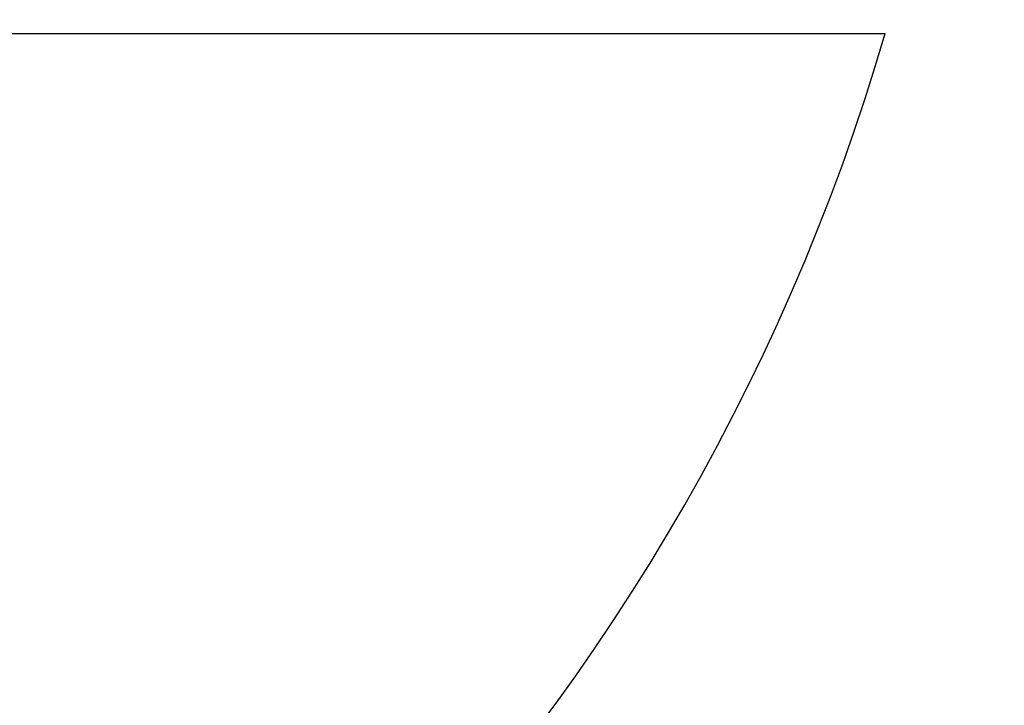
# Model space of a CAD drawing. Header units: millimetres. Extents: x 296 to 543, y 40 to 535.
# Tile 42 of 49: x 414.21 to 421.02, y 66.35 to 71.1. Entities that reach past the tile are written whole.
import ezdxf

# ---------------------------------------------------------------- set-up
doc = ezdxf.new("R2010")
doc.units = ezdxf.units.MM
doc.header["$LTSCALE"] = 47.498
doc.layers.add('KONSTR_EL', color=7, linetype='CONTINUOUS')

msp = doc.modelspace()

# ---------------------------------------------------------------- linework, layer by layer
at = {"layer": 'KONSTR_EL', "color": 4, "linetype": 'CONTINUOUS'}
msp.add_line((410.0006, 71.006), (420.2006, 71.006), dxfattribs=at)
for radius in [30, 24, 18]:
    msp.add_circle((405.8006, 75.206), radius, dxfattribs=at)
for start, end in [(0, 270), (286.2602, 343.7398)]:
    msp.add_arc((405.8006, 75.206), 15, start, end, dxfattribs=at)

doc.saveas('drawing.dxf')
